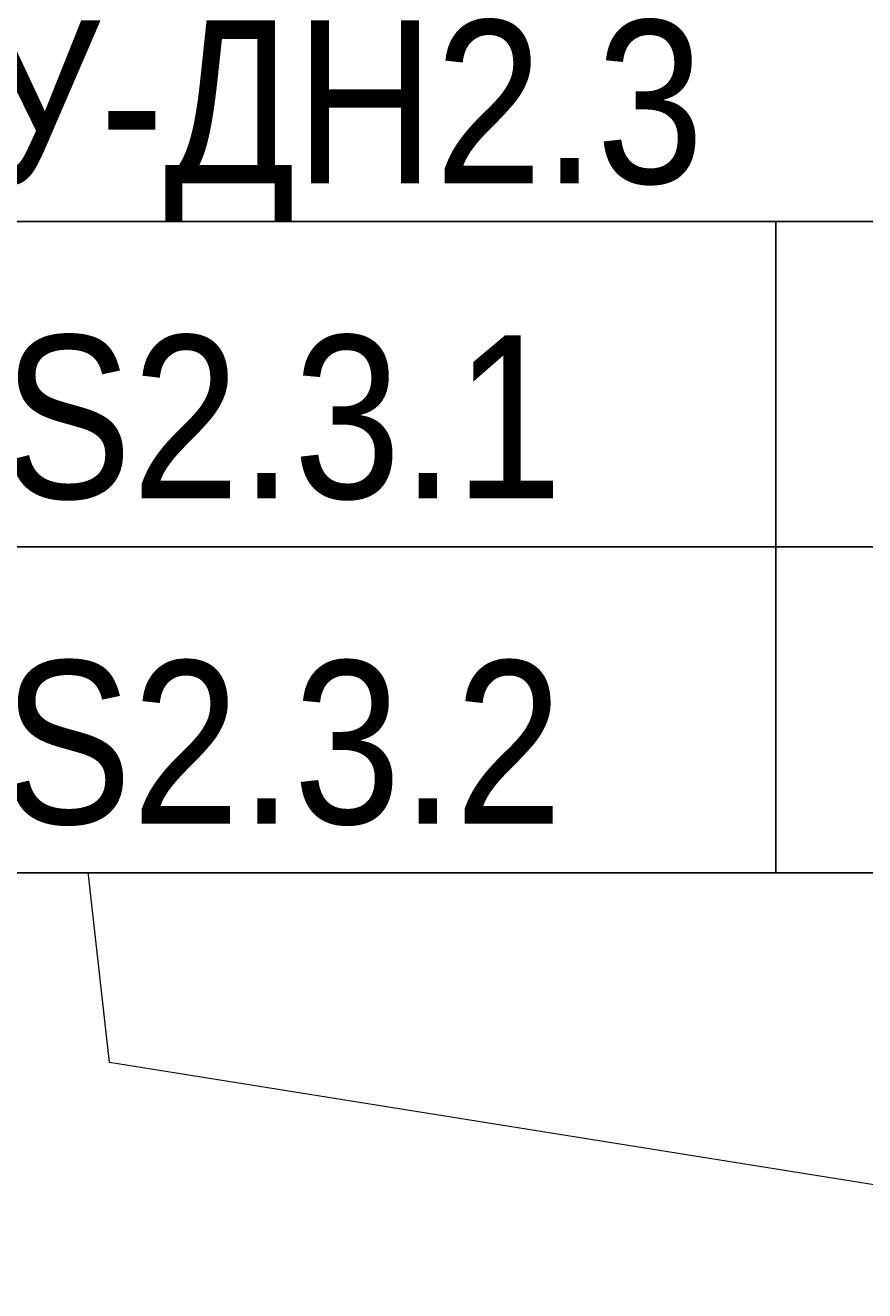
# Model space of a CAD drawing. Header units: millimetres. Extents: x -290 to 116110, y -2975 to 80225.
# Tile 119 of 247: x 44561 to 45848, y 48911 to 50852. Entities that reach past the tile are written whole.
import ezdxf
from ezdxf import colors
from ezdxf.entities.mleader import LeaderData, LeaderLine
from ezdxf.enums import TextEntityAlignment as Align
from ezdxf.math import Vec2, Vec3

# ---------------------------------------------------------------- set-up
doc = ezdxf.new("R2018")
doc.units = ezdxf.units.MM
doc.set_wipeout_variables(frame=1)
doc.layers.add('КИП_выноска', color=6, linetype='Continuous', lineweight=25)
doc.layers.add('Тонкие линии', color=7, linetype='Continuous', lineweight=18)
doc.styles.add('Arial', font='arial.ttf', dxfattribs={"width": 0.85, "height": 350})
doc.styles.add('GOST 2.304', font='simplex.shx', dxfattribs={"width": 0.65, "oblique": 15})
doc.styles.get("Standard").update_dxf_attribs({"font": 'arial.ttf'})

# ---------------------------------------------------------------- blocks, each defined once
blk = doc.blocks.new('135_SLK_GD_AR_rvt-1-B2_-11_400__На лист секция 4_-11_400')
at = {"layer": 'Тонкие линии', "color": 253, "true_color": 0xaaaaaa}
for p, q in [((-13090909.7, -9249700.3), (-13091209.7, -9247028.2)), ((-13088720.8, -9250050.3), (-13090909.7, -9249700.3))]:
    blk.add_line(p, q, dxfattribs=at)
blk = doc.blocks.new('A$Cc005853f')
at = {"lineweight": 5}
blk.add_blockref('135_SLK_GD_AR_rvt-1-B2_-11_400__На лист секция 4_-11_400', (13133512.8, 9298039.8), dxfattribs=at)
blk = doc.blocks.new('_None')
blk = doc.blocks.new('*U339')
at = {"color": 0, "linetype": 'Continuous', "lineweight": 30, "ltscale": 75, "width": 0.85, "flags": 104}
blk.add_attdef('ПРИМЕЧАНИЕ_1', text='', height=2.5, dxfattribs=at).set_placement((8, 3.611), align=Align.BOTTOM_CENTER)
at = {"color": 0, "lineweight": 30, "width": 0.85, "flags": 104}
blk.add_attdef('ПРИМЕЧАНИЕ_2', text='', height=2.5, dxfattribs=at).set_placement((8, -7.53), align=Align.BOTTOM_CENTER)
at = {"color": 0, "lineweight": 30, "style": 'GOST 2.304', "width": 0.85}
for tag, p in [('ИМЯ_КАБЕЛЯ_2', (8, -7.5)), ('ИМЯ_КАБЕЛЯ_3', (8, -12.5)), ('ИМЯ_КАБЕЛЯ_4', (8, -17.5)), ('ИМЯ_КАБЕЛЯ_5', (8, -22.5)), ('ИМЯ_КАБЕЛЯ_6', (8, -27.5)), ('ИМЯ_КАБЕЛЯ_7', (8, -32.5)), ('ИМЯ_КАБЕЛЯ_8', (8, -37.5)), ('ИМЯ_КАБЕЛЯ_9', (8, -42.5))]:
    blk.add_attdef(tag, text='', height=2.5, dxfattribs=at).set_placement(p, align=Align.BOTTOM_CENTER)
at = {"linetype": 'Continuous'}
blk.add_wipeout([(0, 2.5), (16, 2.5), (16, -2.5), (0, -2.5)], dxfattribs=at)
at = {"color": 0}
blk.add_line((0, -2.5), (0, 0), dxfattribs=at)
at = {"color": 0, "linetype": 'Continuous'}
blk.add_lwpolyline([(0, -2.5), (16, -2.5), (16, 2.5), (0, 2.5)], close=True, dxfattribs=at)
at = {"color": 0, "lineweight": 30, "style": 'GOST 2.304', "width": 0.85}
blk.add_attdef('ИМЯ_КАБЕЛЯ_1', text='', height=2.5, dxfattribs=at).set_placement((8, -2.5), align=Align.BOTTOM_CENTER)

msp = doc.modelspace()

# ---------------------------------------------------------------- block references
msp.add_blockref('A$Cc005853f', (2087, 921.7))

# ---------------------------------------------------------------- next in the draw order: leaders
at = {"layer": 'КИП_выноска'}
ml = msp.add_multileader_mtext('Standard', dxfattribs=at)
ml.set_content('ШУ-ДН2.3', color=256, style='Arial')
ml.set_leader_properties(color=256, linetype='ByLayer', lineweight=-1)
ml.set_arrow_properties(name='NONE')
ml.build(insert=Vec2(0, 0))
ml.multileader.update_dxf_attribs({"has_dogleg": 0, "text_left_attachment_type": 6, "text_right_attachment_type": 6, "dogleg_length": 0.5, "arrow_head_size": 300})
ctx = ml.context
ctx.base_point, ctx.char_height, ctx.arrow_head_size, ctx.landing_gap_size, ctx.plane_origin = Vec3(44114.2, 50551.2), 250, 300, 100, Vec3(40827.2, 49429.7)
ctx.left_attachment, ctx.right_attachment = 6, 6
notes = []
notes.append((ctx, [(0, (1, 1, 0), (44113.7, 50551.2), (1, 0), 0.5, [(0, [(43531.8, 51661.7)], 0, [])])]))
ctx.mtext.insert, ctx.mtext.flow_direction = Vec3(44214.2, 50859.5), 5
ctx.mtext.has_bg_fill, ctx.mtext.bg_color, ctx.mtext.bg_scale_factor, ctx.mtext.bg_transparency, ctx.mtext.use_window_bg_color = 1, -1027028792, 1.5, 0, 1
for ctx, leaders in notes:
    for number, flags, end, landing, length, lines in leaders:
        leader = LeaderData()
        leader.index, (leader.has_last_leader_line, leader.has_dogleg_vector, leader.attachment_direction) = number, flags
        leader.last_leader_point, leader.dogleg_vector, leader.dogleg_length = Vec3(end), Vec3(landing), length
        for number, points, colour, breaks in lines:
            line = LeaderLine()
            line.index, line.vertices, line.color, line.breaks = number, Vec3.list(points), colors.encode_raw_color(colour), breaks
            leader.lines.append(line)
        ctx.leaders.append(leader)

# ---------------------------------------------------------------- next in the draw order: block references
ref = msp.add_blockref('*U339', (44114.2, 50301.2), dxfattribs=dict(at, xscale=100, yscale=100, zscale=100))
lines = msp.add_mtext('\\W0.8500;', dxfattribs={"layer": '0', "color": 0, "linetype": 'Continuous', "lineweight": 30, "ltscale": 75, "insert": (44914.2, 50662.3), "char_height": 2.5, "attachment_point": 1})
ref.add_attrib('ПРИМЕЧАНИЕ_1', '', (44914.2, 50662.3), dxfattribs={"flags": 104}).embed_mtext(lines)
ref.add_attrib('ИМЯ_КАБЕЛЯ_1', 'LS2.3.1 ', dxfattribs={"layer": '0', "color": 0, "lineweight": 30, "height": 250, "style": 'Arial', "width": 0.85}).set_placement((44914.2, 50051.2), align=Align.BOTTOM_CENTER)
lines = msp.add_mtext('\\W0.8500;', dxfattribs={"layer": '0', "color": 0, "lineweight": 30, "insert": (44914.2, 49548.2), "char_height": 2.5, "attachment_point": 1})
ref.add_attrib('ПРИМЕЧАНИЕ_2', '', (44914.2, 49548.2), dxfattribs={"flags": 104}).embed_mtext(lines)

# ---------------------------------------------------------------- next in the draw order: block references
ref = msp.add_blockref('*U339', (44114.2, 49802.2), dxfattribs=dict(at, xscale=100, yscale=100, zscale=100))
lines = msp.add_mtext('\\W0.8500;', dxfattribs={"layer": '0', "color": 0, "linetype": 'Continuous', "lineweight": 30, "ltscale": 75, "insert": (44914.2, 50163.3), "char_height": 2.5, "attachment_point": 1})
ref.add_attrib('ПРИМЕЧАНИЕ_1', '', (44914.2, 50163.3), dxfattribs={"flags": 104}).embed_mtext(lines)
ref.add_attrib('ИМЯ_КАБЕЛЯ_1', 'LS2.3.2 ', dxfattribs={"layer": '0', "color": 0, "lineweight": 30, "height": 250, "style": 'Arial', "width": 0.85}).set_placement((44914.2, 49552.2), align=Align.BOTTOM_CENTER)
lines = msp.add_mtext('\\W0.8500;', dxfattribs={"layer": '0', "color": 0, "lineweight": 30, "insert": (44914.2, 49049.2), "char_height": 2.5, "attachment_point": 1})
ref.add_attrib('ПРИМЕЧАНИЕ_2', '', (44914.2, 49049.2), dxfattribs={"flags": 104}).embed_mtext(lines)

# ---------------------------------------------------------------- next in the draw order: block references
at = {"layer": 'КИП_выноска', "xscale": 100, "yscale": 100, "zscale": 100}
msp.add_blockref('*U339', (45711.8, 50301.2), dxfattribs=at)

# ---------------------------------------------------------------- next in the draw order: block references
msp.add_blockref('*U339', (45711.8, 49802.2), dxfattribs=at)

doc.saveas('drawing.dxf')
